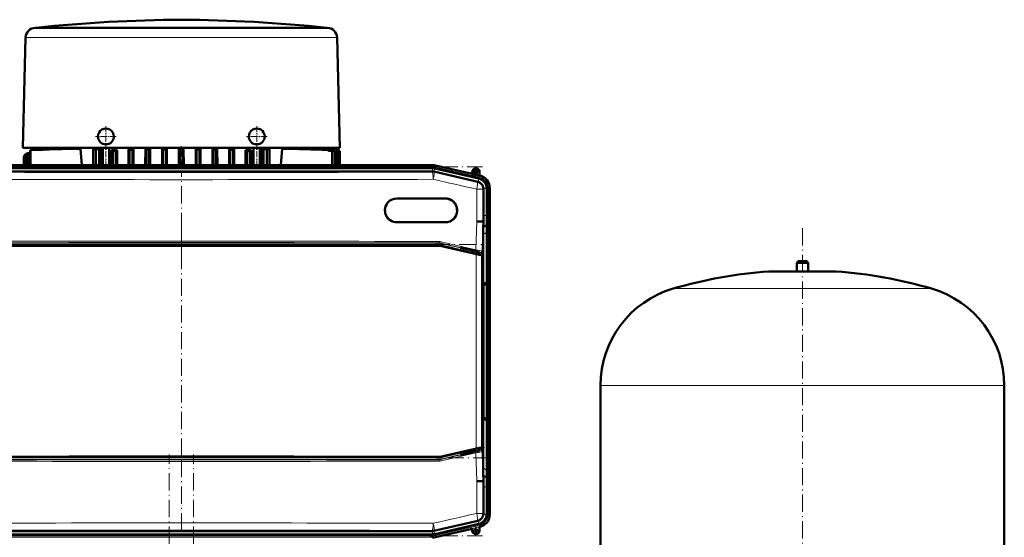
# Model space of a CAD drawing. Extents: x -1595 to 1972, y -1674 to 620.
# Tile 28 of 55: x -1191 to -509, y 261 to 620. Entities that reach past the tile are written whole.
import ezdxf

# ---------------------------------------------------------------- set-up
doc = ezdxf.new("R2010")
doc.units = 0
doc.linetypes.add('DASHDOT', pattern=[18.5, 12, -3, 0.5, -3])

msp = doc.modelspace()

# ---------------------------------------------------------------- linework, layer by layer
at = {"color": 7, "lineweight": 50}
for p, q in [((-1180.39, 614.65), (-1180.59, 614.64)), ((-1180.13, 614.67), (-1180.39, 614.65)), ((-1180.14, 614.64), (-1161.75, 614.64)), ((-1180.13, 614.67), (-1167.8, 614.67)), ((-1167.8, 614.67), (-1079.39, 614.67)), ((-1161.75, 614.64), (-1154.11, 614.64)), ((-1154.11, 614.64), (-1090.94, 614.64)), ((-1079.39, 614.67), (-978.65, 614.67)), ((-1067.83, 614.64), (-997.03, 614.64)), ((-997.03, 614.64), (-991.76, 614.64)), ((-991.76, 614.64), (-978.64, 614.64)), ((-978.65, 614.67), (-978.39, 614.65)), ((-978.39, 614.65), (-978.18, 614.64)), ((-1187.38, 607.83), (-1189.39, 531.25)), ((-971.39, 607.83), (-969.39, 531.25)), ((-1168.11, 531.25), (-1189.39, 531.25)), ((-1184.87, 527.68), (-1185.95, 527.55)), ((-1184.82, 527.66), (-1185.75, 527.55)), ((-1184.44, 527.63), (-1185.12, 527.55)), ((-1184.62, 527.75), (-1184.59, 527.76)), ((-1184.33, 529.81), (-1183.96, 529.79)), ((-1184.33, 529.81), (-1184.33, 519.4)), ((-1183.96, 529.79), (-1183.96, 519.4)), ((-1171.67, 530.2), (-1171.73, 531.25)), ((-1154.75, 531.25), (-1168.11, 531.25)), ((-1134.09, 531.25), (-1154.75, 531.25)), ((-1152.76, 530.76), (-1149.25, 530.76)), ((-1148.36, 519.4), (-1149.25, 530.76)), ((-1140.45, 530.3), (-1140.5, 519.4)), ((-1140.45, 530.3), (-1138.59, 530.3)), ((-1138.59, 530.3), (-1138.59, 519.4)), ((-1138.59, 530.3), (-1136.34, 530.3)), ((-1136.34, 530.3), (-1136.34, 519.4)), ((-1134.72, 530.3), (-1136.34, 530.3)), ((-1134.72, 530.3), (-1134.68, 519.4)), ((-1079.39, 531.25), (-1134.09, 531.25)), ((-1133.86, 519.4), (-1133.86, 531.25)), ((-1129.51, 519.4), (-1129.51, 531.25)), ((-1127.89, 519.4), (-1127.87, 529.76)), ((-1127.87, 529.76), (-1123.98, 529.76)), ((-1124.89, 528.93), (-1126.89, 528.91)), ((-1126.89, 528.91), (-1126.89, 519.4)), ((-1124.89, 528.93), (-1124.89, 519.4)), ((-1123.96, 519.4), (-1123.98, 529.76)), ((-1116.1, 519.4), (-1116.08, 530.76)), ((-1116.08, 530.76), (-1112.49, 530.76)), ((-1113.26, 530.03), (-1115.26, 530.01)), ((-1115.26, 530.01), (-1115.26, 519.4)), ((-1113.26, 530.03), (-1113.26, 519.4)), ((-1112.47, 519.4), (-1112.49, 530.76)), ((-1104.37, 519.4), (-1104.34, 530.76)), ((-1104.34, 530.76), (-1100.96, 530.76)), ((-1104.34, 530.76), (-1103.64, 530.08)), ((-1103.64, 530.08), (-1101.64, 530.09)), ((-1103.64, 530.08), (-1103.64, 519.4)), ((-1100.96, 530.76), (-1101.64, 530.09)), ((-1101.64, 530.09), (-1101.64, 519.4)), ((-1100.93, 519.4), (-1100.96, 530.76)), ((-1092.68, 519.4), (-1092.66, 530.76)), ((-1092.66, 530.76), (-1089.38, 530.76)), ((-1092.66, 530.76), (-1092.01, 530.13)), ((-1090.01, 530.13), (-1092.01, 530.13)), ((-1092.01, 530.13), (-1092.01, 519.4)), ((-1089.38, 530.76), (-1090.01, 530.13)), ((-1090.01, 530.13), (-1090.01, 519.4)), ((-1089.36, 519.4), (-1089.38, 530.76)), ((-1081.03, 519.4), (-1081.01, 530.76)), ((-1081.01, 530.76), (-1077.77, 530.76)), ((-1081.01, 530.76), (-1080.39, 530.14)), ((-1080.39, 530.14), (-1078.39, 530.14)), ((-1080.39, 530.14), (-1080.39, 519.4)), ((-1024.69, 531.25), (-1079.39, 531.25)), ((-1077.77, 530.76), (-1078.39, 530.14)), ((-1078.39, 530.14), (-1078.39, 519.4)), ((-1077.75, 519.4), (-1077.77, 530.76)), ((-1069.42, 519.4), (-1069.39, 530.76)), ((-1069.39, 530.76), (-1066.12, 530.76)), ((-1069.39, 530.76), (-1068.76, 530.13)), ((-1068.76, 530.13), (-1066.76, 530.13)), ((-1068.76, 530.13), (-1068.76, 519.4)), ((-1066.12, 530.76), (-1066.76, 530.13)), ((-1066.76, 530.13), (-1066.76, 519.4)), ((-1066.1, 519.4), (-1066.12, 530.76)), ((-1057.84, 519.4), (-1057.82, 530.76)), ((-1057.82, 530.76), (-1054.43, 530.76)), ((-1057.82, 530.76), (-1057.14, 530.09)), ((-1057.14, 530.09), (-1055.14, 530.08)), ((-1057.14, 530.09), (-1057.14, 519.4)), ((-1054.43, 530.76), (-1055.14, 530.08)), ((-1055.14, 530.08), (-1055.14, 519.4)), ((-1054.41, 519.4), (-1054.43, 530.76)), ((-1046.31, 519.4), (-1046.28, 530.76)), ((-1046.28, 530.76), (-1042.7, 530.76)), ((-1046.28, 530.76), (-1046.1, 530.59)), ((-1046.1, 530.59), (-1045.51, 530.03)), ((-1043.51, 530.01), (-1045.51, 530.03)), ((-1045.51, 530.03), (-1045.51, 519.4)), ((-1043.21, 530.29), (-1043.51, 530.01)), ((-1043.51, 530.01), (-1043.51, 519.4)), ((-1042.67, 519.4), (-1042.7, 530.76)), ((-1034.82, 519.4), (-1034.8, 529.76)), ((-1034.8, 529.76), (-1033.36, 529.76)), ((-1031.89, 528.91), (-1033.89, 528.93)), ((-1033.89, 528.93), (-1033.89, 519.4)), ((-1033.36, 529.76), (-1030.91, 529.76)), ((-1031.89, 528.91), (-1031.89, 519.4)), ((-1031.1, 529.61), (-1030.91, 529.76)), ((-1030.88, 519.4), (-1030.91, 529.76)), ((-1029.26, 519.4), (-1029.26, 531.25)), ((-1024.91, 519.4), (-1024.91, 531.25)), ((-1004.02, 531.25), (-1024.69, 531.25)), ((-1024.06, 530.3), (-1024.1, 519.4)), ((-1024.06, 530.3), (-1022.44, 530.3)), ((-1022.44, 530.3), (-1022.44, 519.4)), ((-1020.19, 530.3), (-1022.44, 530.3)), ((-1018.32, 530.3), (-1020.19, 530.3)), ((-1020.19, 530.3), (-1020.19, 519.4)), ((-1018.28, 519.4), (-1018.32, 530.3)), ((-1009.53, 530.76), (-1010.42, 519.4)), ((-1006.02, 530.76), (-1009.53, 530.76)), ((-990.66, 531.25), (-1004.02, 531.25)), ((-1000.83, 530.76), (-1000.84, 530.61)), ((-1000.83, 530.76), (-998.56, 530.76)), ((-994.68, 530.76), (-994.69, 530.64)), ((-993.22, 530.76), (-994.68, 530.76)), ((-982.07, 531.25), (-990.66, 531.25)), ((-990.51, 530.76), (-990.52, 530.67)), ((-990.51, 530.76), (-989.63, 530.76)), ((-970.15, 530.09), (-989.63, 530.76)), ((-988.03, 530.76), (-988.04, 530.71)), ((-988.03, 530.76), (-987.62, 530.76)), ((-973.36, 530.26), (-988.03, 530.76)), ((-973.28, 530.26), (-987.62, 530.76)), ((-987.09, 530.76), (-987.09, 530.74)), ((-987.09, 530.76), (-987.08, 530.76)), ((-973.12, 530.27), (-987.09, 530.76)), ((-987.08, 530.76), (-987.05, 531.25)), ((-987.08, 530.76), (-973.12, 530.27)), ((-975.26, 531.25), (-982.07, 531.25)), ((-977.43, 529.91), (-977.82, 529.88)), ((-976.89, 529.21), (-974.69, 529.14)), ((-976.5, 529.21), (-974.69, 529.15)), ((-975.9, 530.01), (-975.59, 530.03)), ((-969.39, 531.25), (-975.26, 531.25)), ((-972.88, 529.14), (-974.95, 529.21)), ((-974.69, 529.15), (-974.69, 529.14)), ((-974.69, 519.4), (-974.69, 529.14)), ((-972.59, 529.14), (-974.63, 529.21)), ((-972.88, 529.14), (-972.88, 519.4)), ((-972.88, 529.14), (-972.59, 529.14)), ((-972.59, 529.14), (-972.59, 519.4)), ((-971.16, 530.03), (-971.37, 530.01)), ((-971.37, 530.01), (-971.37, 519.4)), ((-971.16, 530.03), (-971.16, 519.4)), ((-970.15, 530.09), (-970.29, 530.08)), ((-970.29, 530.08), (-970.29, 519.4)), ((-970.15, 530.09), (-970.15, 519.4)), ((-969.39, 529.14), (-970.15, 529.17)), ((-970.15, 529.16), (-969.63, 529.14)), ((-970.15, 529.16), (-969.56, 529.14)), ((-969.63, 529.14), (-969.63, 519.4)), ((-969.56, 529.14), (-969.63, 529.14)), ((-969.56, 529.14), (-969.56, 519.4)), ((-969.39, 529.14), (-969.39, 519.4)), ((-969.39, 529.14), (-969.39, 529.14)), ((-969.39, 529.14), (-969.39, 519.4)), ((-905.26, 519.4), (-1253.32, 519.4)), ((-920.25, 519.4), (-1233.05, 519.4)), ((-1188.59, 524.57), (-1188.59, 519.4)), ((-1188.38, 524.57), (-1188.38, 519.4)), ((-1187.76, 524.57), (-1187.76, 519.4)), ((-1186.71, 524.57), (-1186.71, 519.4)), ((-1185.24, 519.4), (-1185.24, 523.25)), ((-1184.36, 524.25), (-1184.33, 524.25)), ((-920.25, 519.4), (-905.26, 519.4)), ((-903.18, 519.16), (-877.61, 513.26)), ((-903.18, 519.16), (-877.61, 513.26)), ((-1253.29, 514.93), (-905.28, 514.93)), ((-920.25, 517.22), (-1233.05, 517.22)), ((-920.25, 517.22), (-905.26, 517.22)), ((-905.28, 514.93), (-905.26, 514.93)), ((-873.79, 507.79), (-904.16, 514.8)), ((-903.67, 517.03), (-873.1, 509.98)), ((-877.61, 513.26), (-877.61, 514.6)), ((-877.54, 513.17), (-877.61, 513.26)), ((-877.54, 513.17), (-877.54, 514.6)), ((-877.54, 513.17), (-872.68, 512.05)), ((-872.68, 514.6), (-872.68, 512.05)), ((-872.61, 514.6), (-872.61, 512.1)), ((-872.68, 512.05), (-872.61, 512.1)), ((-872.61, 512.1), (-872.41, 512.06)), ((-869.91, 502.91), (-869.91, 503.09)), ((-869.91, 502.91), (-869.91, 484.29)), ((-867.62, 503.09), (-867.62, 484.29)), ((-865.44, 503.29), (-865.44, 484.29)), ((-865.44, 503.09), (-865.44, 484.29)), ((-929.92, 496.19), (-896.42, 496.19)), ((-896.42, 479.69), (-929.92, 479.69)), ((-870.58, 480.16), (-870.23, 480.16)), ((-869.9, 480.15), (-870.23, 480.16)), ((-865.41, 480.15), (-865.59, 477.96)), ((-867.58, 477.56), (-869.96, 476.57)), ((-867.62, 472.8), (-867.62, 438.66)), ((-865.44, 477.22), (-865.44, 443.08)), ((-865.44, 477.22), (-865.44, 443.08)), ((-870.01, 440.15), (-870.01, 471.11)), ((-901.18, 463.68), (-1257.39, 463.68)), ((-900.05, 463.55), (-877.73, 458.4)), ((-878.49, 460.22), (-885.74, 461.9)), ((-885.35, 461.9), (-885.74, 461.9)), ((-885.35, 461.9), (-878.49, 460.32)), ((-878.49, 460.32), (-877.07, 459.98)), ((-878.49, 460.22), (-878.49, 460.32)), ((-877.73, 460.05), (-878.49, 460.22)), ((-877.73, 460.14), (-877.73, 458.32)), ((-877.07, 459.98), (-876.37, 459.82)), ((-876.37, 459.82), (-876.23, 459.79)), ((-876.23, 459.79), (-875.24, 459.57)), ((-872.74, 458.96), (-872.74, 457.17)), ((-870.66, 457.88), (-870.7, 456.57)), ((-872.74, 457.25), (-872.63, 457.22)), ((-872.63, 457.22), (-872.05, 457.07)), ((-872.05, 457.07), (-871.04, 456.84)), ((-870.65, 456.35), (-870.65, 323.97)), ((-651.64, 452.6), (-652.64, 451.6)), ((-652.64, 451.6), (-648.64, 451.6)), ((-652.64, 451.6), (-652.64, 445.6)), ((-651.64, 452.6), (-648.64, 452.6)), ((-648.64, 452.6), (-645.64, 452.6)), ((-648.64, 451.6), (-644.64, 451.6)), ((-645.64, 452.6), (-644.64, 451.6)), ((-644.64, 451.6), (-644.64, 445.6)), ((-671.64, 445.6), (-625.64, 445.6)), ((-870.65, 440.16), (-870.01, 440.15)), ((-869.92, 437.03), (-870.01, 440.15)), ((-869.91, 436.61), (-869.92, 437.03)), ((-867.63, 437.56), (-869.91, 436.61)), ((-865.46, 440.15), (-865.63, 437.96)), ((-869.91, 436.01), (-869.91, 436.61)), ((-869.91, 344.29), (-869.91, 436.01)), ((-867.62, 436.01), (-867.62, 344.29)), ((-865.44, 436.01), (-865.44, 344.29)), ((-865.44, 436.01), (-865.44, 344.29)), ((-788.64, 244.48), (-788.64, 366.44)), ((-508.64, 244.48), (-508.64, 366.44)), ((-869.92, 343.27), (-870.01, 340.14)), ((-869.91, 343.69), (-869.92, 343.27)), ((-869.91, 344.29), (-869.91, 343.69)), ((-867.63, 342.74), (-869.91, 343.69)), ((-867.62, 307.5), (-867.62, 341.64)), ((-865.46, 340.15), (-865.63, 342.34)), ((-870.65, 340.14), (-870.01, 340.14)), ((-870.01, 340.14), (-870.01, 309.18)), ((-865.44, 303.08), (-865.44, 337.22)), ((-865.44, 303.08), (-865.44, 337.22)), ((-877.73, 321.92), (-900.05, 316.76)), ((-877.73, 321.99), (-877.73, 320.16)), ((-872.74, 321.34), (-872.74, 323.14)), ((-872.63, 323.09), (-872.74, 323.07)), ((-872.05, 323.24), (-872.63, 323.09)), ((-871.04, 323.48), (-872.05, 323.24)), ((-870.66, 322.42), (-870.7, 323.75)), ((-1257.39, 316.63), (-901.18, 316.63)), ((-878.49, 320.07), (-885.74, 318.4)), ((-885.35, 318.4), (-885.74, 318.4)), ((-885.35, 318.4), (-878.49, 319.98)), ((-878.49, 319.98), (-877.07, 320.31)), ((-877.73, 320.25), (-878.49, 320.07)), ((-878.49, 320.07), (-878.49, 319.98)), ((-877.07, 320.31), (-876.37, 320.48)), ((-876.37, 320.48), (-876.23, 320.5)), ((-876.23, 320.5), (-875.24, 320.73)), ((-867.58, 302.74), (-869.96, 303.73)), ((-869.96, 303.73), (-869.93, 301.96)), ((-869.93, 301.96), (-869.9, 300.15)), ((-865.41, 300.15), (-865.59, 302.34)), ((-870.23, 300.14), (-870.58, 300.13)), ((-869.9, 300.15), (-870.23, 300.14)), ((-869.91, 277.38), (-869.91, 296.01)), ((-867.62, 277.21), (-867.62, 296.01)), ((-865.44, 277), (-865.44, 296.01)), ((-865.44, 277.2), (-865.44, 296.01)), ((-869.91, 277.38), (-869.91, 277.21)), ((-873.79, 272.51), (-904.16, 265.5)), ((-903.67, 263.26), (-873.1, 270.32)), ((-903.18, 261.14), (-877.61, 267.04)), ((-877.61, 267.04), (-877.61, 265.69)), ((-872.61, 268.19), (-872.41, 268.24)), ((-872.61, 265.69), (-872.61, 268.19)), ((-1253.29, 265.37), (-905.28, 265.37)), ((-920.25, 263.08), (-1233.05, 263.08)), ((-920.25, 263.08), (-905.26, 263.08)), ((-905.28, 265.37), (-905.26, 265.37))]:
    msp.add_line(p, q, dxfattribs=at)
at = {"color": 7, "lineweight": 18}
for p, q in [((-1180.26, 614.64), (-1180.59, 614.64)), ((-1179.91, 614.65), (-1180.39, 614.65)), ((-1180.14, 614.64), (-1180.26, 614.64)), ((-1168.02, 614.65), (-1179.91, 614.65)), ((-978.39, 614.65), (-1168.02, 614.65)), ((-978.18, 614.64), (-978.64, 614.64)), ((-1187.13, 607.82), (-1166.7, 607.82)), ((-1166.7, 607.82), (-1091.24, 607.82)), ((-1067.53, 607.82), (-992.08, 607.82)), ((-992.08, 607.83), (-972.78, 607.83)), ((-972.78, 607.83), (-971.65, 607.83)), ((-1185.99, 526.65), (-1185.9, 526.62)), ((-1185.75, 527.55), (-1185.95, 527.55)), ((-1185.12, 527.55), (-1185.75, 527.55)), ((-1184.56, 527.55), (-1185.12, 527.55)), ((-1184.96, 527.65), (-1184.87, 527.68)), ((-1184.74, 527.6), (-1184.67, 527.64)), ((-1184.43, 527.63), (-1184.44, 527.63)), ((-1184.34, 527.5), (-1184.33, 527.52)), ((-976.89, 529.21), (-976.5, 529.21)), ((-974.95, 529.21), (-974.63, 529.21)), ((-973.36, 530.26), (-973.28, 530.26)), ((-973.12, 530.27), (-973.12, 530.27)), ((-1253.32, 519.21), (-905.26, 519.21)), ((-1188.59, 524.57), (-1188.38, 524.57)), ((-1188.38, 524.57), (-1187.76, 524.57)), ((-1187.76, 524.57), (-1186.83, 524.57)), ((-1186.83, 519.4), (-1186.83, 524.57)), ((-1186.83, 524.57), (-1186.71, 524.57)), ((-1186.71, 524.57), (-1185.78, 524.57)), ((-1185.78, 519.4), (-1185.78, 524.57)), ((-1185.78, 524.57), (-1185.1, 524.57)), ((-1185.1, 523.25), (-1185.24, 523.25)), ((-1185.1, 524.57), (-1185.1, 525.62)), ((-1185.1, 523.75), (-1185.1, 524.57)), ((-1185.1, 524.57), (-1184.33, 524.57)), ((-1184.33, 523.25), (-1185.1, 523.25)), ((-905.26, 519.21), (-905.26, 519.4)), ((-905.26, 519.21), (-905.26, 518.22)), ((-903.22, 518.98), (-903.44, 518.01)), ((-903.22, 518.98), (-903.18, 519.16)), ((-903.22, 518.98), (-872.59, 511.91)), ((-1253.32, 518.22), (-905.26, 518.22)), ((-905.33, 514.5), (-905.28, 514.93)), ((-905.26, 514.93), (-905.26, 517.22)), ((-904.16, 514.8), (-904.21, 514.37)), ((-904.18, 514.8), (-903.67, 517.03)), ((-903.44, 518.01), (-872.82, 510.94)), ((-877.54, 514.6), (-877.61, 514.6)), ((-872.68, 514.6), (-872.61, 514.6)), ((-874.11, 507.53), (-873.79, 507.79)), ((-873.61, 507.74), (-873.1, 509.98)), ((-872.59, 511.91), (-872.82, 510.94)), ((-872.59, 511.91), (-872.41, 512.06)), ((-874.53, 480.22), (-874.53, 502.66)), ((-870.23, 502.66), (-874.53, 502.66)), ((-869.91, 502.91), (-870.23, 502.66)), ((-870.23, 502.66), (-870.23, 480.16)), ((-869.91, 503.09), (-867.62, 503.09)), ((-866.62, 503.15), (-866.62, 484.29)), ((-866.62, 503.15), (-865.62, 503.15)), ((-865.44, 503.29), (-865.62, 503.15)), ((-865.62, 503.15), (-865.62, 484.29)), ((-896.35, 496.69), (-929.86, 496.69)), ((-929.86, 479.19), (-896.35, 479.19)), ((-875.05, 460.6), (-874.53, 480.22)), ((-870.23, 480.16), (-870.77, 459.72)), ((-869.91, 484.29), (-867.62, 484.29)), ((-867.62, 484.29), (-866.62, 484.29)), ((-865.62, 484.29), (-866.62, 484.29)), ((-865.62, 484.29), (-865.44, 484.29)), ((-867.62, 472.8), (-870.01, 471.11)), ((-866.62, 472.8), (-867.62, 472.8)), ((-866.58, 477.56), (-867.58, 477.56)), ((-866.62, 472.8), (-866.62, 438.66)), ((-865.62, 473.48), (-865.62, 439.34)), ((-1257.92, 465.17), (-900.66, 465.17)), ((-900.66, 465.17), (-900.63, 465.38)), ((-900.66, 464.17), (-900.66, 465.17)), ((-899.76, 464.06), (-899.53, 465.04)), ((-899.51, 465.25), (-899.53, 465.04)), ((-899.53, 465.04), (-877.73, 460)), ((-875.41, 459.63), (-899.51, 465.25)), ((-899.16, 466.22), (-875.05, 460.6)), ((-900.66, 464.17), (-1257.92, 464.17)), ((-901.2, 463.47), (-901.18, 463.68)), ((-875.01, 457.12), (-900.13, 462.86)), ((-900.05, 463.55), (-900.08, 463.35)), ((-900.08, 463.35), (-874.96, 457.61)), ((-877.73, 458.98), (-899.76, 464.06)), ((-872.74, 458.85), (-871.87, 458.65)), ((-872.09, 457.68), (-872.74, 457.83)), ((-872.09, 457.68), (-871.87, 458.65)), ((-871.87, 458.65), (-871.99, 458.77)), ((-870.77, 459.72), (-870.64, 459.6)), ((-875.01, 323.19), (-875.01, 457.12)), ((-871.09, 456.79), (-871.04, 456.84)), ((-870.65, 456.35), (-870.7, 456.3)), ((-870.7, 456.3), (-870.7, 324.01)), ((-648.64, 445.58), (-672, 445.58)), ((-625.27, 445.58), (-648.64, 445.58)), ((-867.62, 438.66), (-869.92, 437.03)), ((-866.63, 437.56), (-867.63, 437.56)), ((-866.62, 438.66), (-867.62, 438.66)), ((-865.46, 440.15), (-865.41, 440.15)), ((-867.62, 436.01), (-869.91, 436.01)), ((-866.62, 436.01), (-867.62, 436.01)), ((-866.62, 436.01), (-865.62, 436.01)), ((-866.62, 436.01), (-866.62, 344.29)), ((-865.44, 436.01), (-865.62, 436.01)), ((-865.62, 436.01), (-865.62, 344.29)), ((-648.64, 433.64), (-738.24, 433.64)), ((-559.04, 433.64), (-648.64, 433.64)), ((-648.64, 366.44), (-788.64, 366.44)), ((-508.64, 366.44), (-648.64, 366.44)), ((-867.62, 341.64), (-869.92, 343.27)), ((-867.62, 344.29), (-869.91, 344.29)), ((-866.63, 342.74), (-867.63, 342.74)), ((-866.62, 344.29), (-867.62, 344.29)), ((-866.62, 341.64), (-867.62, 341.64)), ((-866.62, 344.29), (-865.62, 344.29)), ((-866.62, 307.5), (-866.62, 341.64)), ((-865.44, 344.29), (-865.62, 344.29)), ((-865.62, 306.81), (-865.62, 340.96)), ((-865.41, 340.15), (-865.46, 340.15)), ((-900.13, 317.46), (-875.01, 323.19)), ((-874.96, 322.71), (-900.08, 316.97)), ((-899.76, 316.23), (-877.73, 321.32)), ((-872.74, 322.47), (-872.09, 322.62)), ((-871.87, 321.65), (-872.74, 321.44)), ((-872.09, 322.62), (-871.87, 321.65)), ((-871.99, 321.53), (-871.87, 321.65)), ((-871.04, 323.48), (-871.09, 323.52)), ((-870.7, 324.01), (-870.65, 323.97)), ((-1257.92, 316.13), (-900.66, 316.13)), ((-900.66, 315.13), (-1257.92, 315.13)), ((-901.18, 316.63), (-901.2, 316.84)), ((-900.66, 316.13), (-900.66, 315.13)), ((-900.66, 315.13), (-900.63, 314.92)), ((-900.05, 316.76), (-900.08, 316.97)), ((-899.76, 316.23), (-899.53, 315.26)), ((-877.73, 320.29), (-899.53, 315.26)), ((-899.51, 315.05), (-899.53, 315.26)), ((-899.51, 315.05), (-875.41, 320.67)), ((-875.05, 319.7), (-899.16, 314.08)), ((-874.53, 300.08), (-875.05, 319.7)), ((-870.64, 320.7), (-870.77, 320.58)), ((-870.77, 320.58), (-870.23, 300.14)), ((-867.62, 307.5), (-870.01, 309.18)), ((-866.62, 307.5), (-867.62, 307.5)), ((-866.58, 302.74), (-867.58, 302.74)), ((-874.53, 277.64), (-874.53, 300.08)), ((-870.23, 300.14), (-870.23, 277.64)), ((-869.91, 296.01), (-867.62, 296.01)), ((-867.62, 296.01), (-866.62, 296.01)), ((-865.62, 296.01), (-866.62, 296.01)), ((-866.62, 277.15), (-866.62, 296.01)), ((-865.62, 296.01), (-865.44, 296.01)), ((-865.62, 277.15), (-865.62, 296.01)), ((-874.53, 277.64), (-870.23, 277.64)), ((-869.91, 277.38), (-870.23, 277.64)), ((-869.91, 277.21), (-867.62, 277.21)), ((-865.62, 277.15), (-866.62, 277.15)), ((-865.62, 277.15), (-865.44, 277)), ((-903.44, 262.29), (-872.82, 269.36)), ((-903.22, 261.32), (-872.59, 268.39)), ((-874.11, 272.77), (-873.79, 272.51)), ((-873.61, 272.56), (-873.1, 270.32)), ((-872.82, 269.36), (-872.59, 268.39)), ((-872.41, 268.24), (-872.59, 268.39)), ((-1253.32, 262.08), (-905.26, 262.08)), ((-1253.32, 261.08), (-905.26, 261.08)), ((-905.33, 265.8), (-905.28, 265.37)), ((-905.26, 265.37), (-905.26, 263.08)), ((-905.26, 261.08), (-905.26, 262.08)), ((-905.26, 261.08), (-905.26, 260.9)), ((-904.16, 265.5), (-904.21, 265.92)), ((-904.18, 265.5), (-903.67, 263.26)), ((-903.22, 261.32), (-903.44, 262.29)), ((-903.22, 261.32), (-903.18, 261.14))]:
    msp.add_line(p, q, dxfattribs=at)
at = {"color": 7, "linetype": 'DASHDOT', "lineweight": 18, "ltscale": 0.000862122}
msp.add_line((-1079.39, 614.67), (-1079.39, 614.64), dxfattribs=at)
at = {"color": 7, "linetype": 'DASHDOT', "lineweight": 18, "ltscale": 0.3575}
for p, q in [((-1131.69, 546.4), (-1131.69, 532.1)), ((-1027.09, 546.4), (-1027.09, 532.1)), ((-1019.94, 539.25), (-1034.24, 539.25))]:
    msp.add_line(p, q, dxfattribs=at)
at = {"color": 7, "linetype": 'DASHDOT', "lineweight": 18, "ltscale": 0.357498}
msp.add_line((-1124.54, 539.25), (-1138.84, 539.25), dxfattribs=at)
at = {"color": 7, "linetype": 'DASHDOT', "lineweight": 18, "ltscale": 0.355496}
for p, q in [((-1131.69, 518.21), (-1131.69, 532.43)), ((-1027.09, 518.21), (-1027.09, 532.43))]:
    msp.add_line(p, q, dxfattribs=at)
at = {"color": 7, "linetype": 'DASHDOT', "lineweight": 18, "ltscale": 0.35551}
msp.add_line((-1079.39, 518.21), (-1079.39, 532.43), dxfattribs=at)
at = {"color": 7, "linetype": 'DASHDOT', "lineweight": 18}
for p, q in [((-1288.12, 518.22), (-870.45, 518.22)), ((-1079.29, 455.71), (-1079.29, 514.39)), ((-906.76, 518.77), (-869.5, 510.17)), ((-866.62, 505.03), (-866.62, 482.4)), ((-1079.28, 477.53), (-1079.28, 302.78)), ((-648.64, 475.66), (-648.64, -28.63)), ((-902.78, 464.76), (-869.07, 456.98)), ((-1293.65, 464.17), (-864.93, 464.17)), ((-866.62, 445.18), (-866.62, 335.12)), ((-1079.29, 265.91), (-1079.29, 324.59)), ((-869.07, 323.32), (-902.78, 315.54)), ((-864.93, 316.13), (-1293.65, 316.13)), ((-1087.89, -372.43), (-1087.89, 318.47)), ((-1070.89, -372.43), (-1070.89, 318.47)), ((-866.62, 297.89), (-866.62, 275.26)), ((-906.76, 261.52), (-869.5, 270.13)), ((-1288.12, 262.08), (-870.45, 262.08))]:
    msp.add_line(p, q, dxfattribs=at)
at = {"color": 7, "linetype": 'DASHDOT', "lineweight": 18, "ltscale": 0.1625}
for p, q in [((-871.86, 514.6), (-878.36, 514.6)), ((-875.11, 517.85), (-875.11, 511.35)), ((-875.11, 268.94), (-875.11, 262.44)), ((-871.86, 265.69), (-878.36, 265.69))]:
    msp.add_line(p, q, dxfattribs=at)
at = {"color": 7, "linetype": 'DASHDOT', "lineweight": 18, "ltscale": 0.019627}
msp.add_line((-875.24, 459.63), (-875.24, 458.85), dxfattribs=at)
at = {"color": 7, "linetype": 'DASHDOT', "lineweight": 18, "ltscale": 0.08985}
msp.add_line((-875.23, 460.44), (-875.23, 456.84), dxfattribs=at)
at = {"color": 7, "linetype": 'DASHDOT', "lineweight": 18, "ltscale": 0.210416}
msp.add_line((-648.64, 453.3), (-648.64, 444.88), dxfattribs=at)
at = {"color": 7, "linetype": 'DASHDOT', "lineweight": 18, "ltscale": 0.019614}
msp.add_line((-875.24, 320.67), (-875.24, 321.45), dxfattribs=at)
at = {"color": 7, "linetype": 'DASHDOT', "lineweight": 18, "ltscale": 0.089713}
msp.add_line((-875.23, 323.45), (-875.23, 319.86), dxfattribs=at)
at = {"color": 7, "lineweight": 18}
for points in [[(-1067.53, 607.82), (-1079.39, 607.83), (-1091.24, 607.82)], [(-1185.19, 527.33), (-1184.87, 527.46), (-1184.58, 527.54), (-1184.56, 527.55)], [(-1184.81, 527.66), (-1184.81, 527.66), (-1184.81, 527.66), (-1184.82, 527.66), (-1184.9, 527.62), (-1185.06, 527.56)], [(-1184.58, 527.72), (-1184.5, 527.76), (-1184.49, 527.76), (-1184.48, 527.76), (-1184.48, 527.76), (-1184.48, 527.76), (-1184.49, 527.76), (-1184.49, 527.75), (-1184.67, 527.64)], [(-1184.56, 527.55), (-1184.46, 527.6), (-1184.44, 527.62), (-1184.43, 527.63), (-1184.43, 527.63), (-1184.43, 527.63), (-1184.43, 527.63)], [(-871.99, 458.77), (-872, 458.77), (-872.02, 458.78), (-872.13, 458.82), (-873.81, 459.25), (-875.41, 459.63)], [(-875.05, 460.6), (-871.62, 459.92), (-870.83, 459.74), (-870.78, 459.72), (-870.77, 459.72)], [(-874.96, 457.61), (-872.66, 457.1), (-871.28, 456.81), (-871.12, 456.79), (-871.09, 456.79), (-871.09, 456.79), (-871.09, 456.79)], [(-870.7, 456.3), (-870.71, 456.3), (-870.72, 456.3), (-870.81, 456.31), (-871.57, 456.44), (-875.01, 457.12)], [(-875.01, 323.19), (-871.5, 323.89), (-870.83, 324), (-870.73, 324.01), (-870.71, 324.01), (-870.7, 324.01), (-870.7, 324.01)], [(-871.09, 323.52), (-871.09, 323.52), (-871.1, 323.52), (-871.18, 323.52), (-871.83, 323.39), (-874.96, 322.71)], [(-872.28, 321.44), (-872.03, 321.51), (-872, 321.53), (-871.99, 321.53)], [(-870.77, 320.58), (-870.78, 320.58), (-870.82, 320.56), (-871.12, 320.49)]]:
    msp.add_lwpolyline(points, dxfattribs=at)
at = {"color": 7, "lineweight": 50}
for points in [[(-877.73, 458.32), (-877.73, 458.32), (-877.72, 458.32), (-877.69, 458.31), (-877.33, 458.2), (-874.32, 457.49), (-872.78, 457.17), (-872.75, 457.17), (-872.74, 457.17), (-872.74, 457.17)], [(-875.24, 459.57), (-873.78, 459.22), (-872.82, 458.98), (-872.65, 458.93), (-872.64, 458.92), (-872.63, 458.92)], [(-872.63, 458.92), (-872.63, 458.92), (-872.64, 458.92), (-872.64, 458.92), (-872.74, 458.93)], [(-874.68, 322.74), (-876.83, 322.23), (-877.63, 322.03), (-877.72, 322), (-877.73, 321.99), (-877.73, 321.99)], [(-875.24, 320.73), (-873.78, 321.08), (-872.82, 321.32), (-872.65, 321.37), (-872.64, 321.38), (-872.63, 321.38)], [(-872.74, 323.14), (-872.74, 323.15), (-872.74, 323.15), (-872.75, 323.15), (-872.85, 323.13), (-873.7, 322.96), (-874.68, 322.74)], [(-872.63, 321.38), (-872.63, 321.38), (-872.64, 321.38), (-872.64, 321.38), (-872.74, 321.37)]]:
    msp.add_lwpolyline(points, dxfattribs=at)
for centre, radius in [((-875.11, 514.6), 1.07), ((-875.11, 514.6), 1), ((-875.11, 265.69), 1)]:
    msp.add_circle(centre, radius, dxfattribs=at)
for centre, radius, start, end in [((-1180.38, 607.65), 7, 91.69708, 178.50016), ((-1071.21, -435.58), 1055.88, 90.44367, 95.92084), ((-1087.56, -435.58), 1055.88, 84.07916, 89.55633), ((-978.39, 607.65), 7, 1.49983, 88.30293), ((-1131.69, 539.25), 5.5, 0, 180.00001), ((-1027.09, 539.25), 5.5, 360, 180.00001), ((-1131.69, 539.25), 5.5, 180.00001, 359.96464), ((-1027.09, 539.25), 5.5, 180.07823, 360), ((-1185.59, 524.57), 3, 96.99668, 180.00009), ((-1185.38, 524.57), 3, 97.00145, 180.00008), ((-1184.76, 524.57), 3, 96.99992, 180.00009), ((-1183.71, 524.57), 3, 101.85298, 180.00005), ((-1184.19, 525.34), 2.23, 116.73103, 143.9114), ((-1184.99, 528.66), 0.989, 276.94476, 293.43906), ((-1184.92, 528.6), 0.946, 276.78687, 292.04637), ((-1183.5, 525.47), 2.54, 109.08951, 119.90609), ((-1183.62, 525.77), 2.22, 108.6006, 116.86217), ((-1184.56, 528.57), 0.946, 277.01209, 283.95117), ((-820.84, -11031.74), 11567.27, 91.644295, 91.800755), ((-930.91, -7881.02), 8414.62, 91.486839, 91.723307), ((-1149.99, 503.35), 34.45, 47.89235, 50.04922), ((-1087.16, 488.64), 55.2, 131.83978, 133.11923), ((-1156.51, 486.14), 60.22, 46.76915, 47.82288), ((-1037.22, 451.29), 109.46, 133.44673, 134.00465), ((-1006.99, 491.3), 53.22, 132.13476, 132.88371), ((-1071.35, 488.93), 54.8, 46.87623, 48.16497), ((-1006.95, 501.27), 37.23, 130.43674, 132.05347), ((-1220.8, -7623.13), 8156.63, 88.292988, 88.515755), ((-1326.78, -10655.42), 11190.78, 88.211067, 88.35752), ((-1343.99, -11217.13), 11752.91, 88.205288, 88.326852), ((-1547.1, -17025.41), 17564.74, 88.135409, 88.21039), ((-1615.63, -19098.61), 19639.19, 88.120102, 88.188131), ((-2115.18, -33390.66), 33939.97, 88.068364, 88.105622), ((-2262.32, -37637.91), 38189.85, 88.061212, 88.091566), ((-976.87, 530.24), 1.02, 200.45039, 268.4196), ((-976.47, 530.22), 1.01, 198.29852, 268.15721), ((-974.92, 530.23), 1.01, 192.51589, 268.36113), ((-974.6, 530.22), 1, 190.83736, 268.09034), ((-973.4, 529.25), 1, 69.26467, 88.02432), ((-973.32, 529.26), 0.999, 67.75952, 88.0024), ((-973.16, 529.27), 1, 65.02076, 88.0005), ((-973.15, 529.28), 1, 64.98775, 87.99941), ((-1184.24, 523.25), 1, 97, 179.99991), ((-905.26, 510.15), 9.25, 77.00082, 89.9996), ((-905.26, 510.15), 9.25, 77.00066, 89.99963), ((-905.26, 510.15), 7.06, 77.00065, 89.99964), ((-875.11, 514.6), 2.5, 0, 180.00001), ((-875.11, 514.6), 2.43, 360, 180.00001), ((-874.92, 502.91), 5.01, 2.10315, 74.90717), ((-874.69, 503.09), 7.06, 359.99659, 77.00318), ((-874.68, 503.09), 9.25, 359.99435, 77.00573), ((-874.43, 503.3), 8.99, 359.99163, 77.00838), ((-929.92, 487.94), 8.25, 134.96989, 270), ((-929.92, 487.94), 8.25, 90, 134.96125), ((-896.42, 487.94), 8.25, 314.92944, 90), ((-896.42, 487.94), 8.25, 270, 314.91527), ((-890.04, -726.58), 1206.9, 89.07649, 89.26402), ((-259.13, 467.31), 610.9, 178.79561, 179.13148), ((-177.42, 484.27), 692.49, 179.99805, 180.34055), ((-297.38, 484.15), 570.24, 179.98606, 180.66243), ((-517.85, 484.2), 347.59, 179.98565, 180.66851), ((-658.22, 476.97), 207.22, 179.12153, 179.93132), ((-478.55, 470.65), 391.46, 179.13306, 179.93192), ((-527.85, 472.4), 339.78, 179.12932, 179.93185), ((-931.16, 459.41), 60.52, 358.55108, 0.17642), ((-871.15, 456.35), 0.5, 359.99804, 77.00196), ((-648.64, 126.44), 320, 94.18723, 106.2602), ((-671.64, 440.6), 5, 89.99801, 94.18723), ((-625.64, 440.6), 5, 85.81278, 90.00199), ((-648.64, 126.44), 320, 73.73979, 85.81278), ((-947.45, 438.75), 79.82, 359.14761, 359.93594), ((-1002.41, 436.04), 134.79, 359.98757, 0.64789), ((-1077.85, 443.32), 212.42, 359.14373, 359.93372), ((-1223.15, 436.09), 357.71, 359.9872, 0.65071), ((-658.08, 443.33), 207.36, 180.06954, 180.87877), ((-518.36, 436.1), 347.08, 179.33088, 180.01473), ((-718.64, 366.44), 70, 106.2602, 180.00001), ((-578.64, 366.44), 70, 0, 73.73979), ((-1002.41, 344.26), 134.79, 359.35211, 0.01243), ((-947.45, 341.55), 79.82, 0.06406, 0.85239), ((-1223.15, 344.21), 357.71, 359.34929, 0.0128), ((-518.36, 344.2), 347.08, 179.98527, 180.66912), ((-1077.85, 336.97), 212.42, 0.06628, 0.85627), ((-658.08, 336.97), 207.36, 179.12123, 179.93046), ((-871.15, 323.97), 0.5, 282.99804, 0.00196), ((-931.16, 320.89), 60.52, 359.8196, 1.4448), ((-478.55, 309.65), 391.46, 180.06808, 180.86694), ((-527.85, 307.9), 339.78, 180.06815, 180.87068), ((-297.38, 296.15), 570.24, 179.33757, 180.01394), ((-658.22, 303.33), 207.22, 180.06868, 180.87847), ((-890.02, 1505.75), 1205.77, 270.73585, 270.92354), ((-177.42, 296.03), 692.49, 179.65945, 180.00195), ((-517.85, 296.09), 347.59, 179.33149, 180.01435), ((-874.92, 277.39), 5, 285.10292, 357.90734), ((-874.69, 277.2), 7.06, 282.99682, 0.00341), ((-874.43, 277), 8.99, 282.99163, 0.00838), ((-905.26, 270.15), 7.06, 270.00036, 282.99935), ((-905.26, 270.15), 9.25, 270.0004, 282.99918), ((-905.26, 270.15), 9.25, 270.00037, 282.99934), ((-875.11, 265.69), 2.5, 180.00001, 360)]:
    msp.add_arc(centre, radius, start, end, dxfattribs=at)
at = {"color": 7, "lineweight": 18}
for centre, radius, start, end in [((-1079.39, -18621.72), 19236.37, 89.965585, 90.03442), ((-1187.13, 613.11), 5.28, 267.25921, 269.99675), ((-971.64, 613.07), 5.24, 269.98661, 272.74714), ((-1185.59, 524.57), 3, 96.98718, 180.00057), ((-1183.83, 524.57), 3, 136.11817, 180.00062), ((-1183.03, 525.48), 3.18, 158.35042, 162.55282), ((-1182.78, 524.57), 3, 136.11025, 180.00062), ((-1181.77, 525.63), 3.34, 162.20787, 180.24579), ((-1183.22, 525.48), 2.08, 122.08437, 145.85206), ((-1180.22, 542.08), 16.13, 252.96561, 255.23944), ((-1185, 528.18), 0.631, 291.36314, 301.19054), ((-1184.58, 528.41), 0.861, 271.24385, 287.14985), ((-1185.12, 548.32), 22.7, 270.04762, 272.0052), ((-905.26, 510.15), 9.06, 77.00082, 89.9996), ((-1079.29, 56163.54), 55649.31, 269.820896, 270.179106), ((-905.26, 510.15), 8.06, 77.00065, 89.99964), ((11791.85, 56285.03), 57197.52, 257.175313, 257.206234), ((-1079.29, 56538.8), 56029.56, 269.821504, 270.178498), ((11830.38, 56643.1), 57560.09, 257.2175922, 257.2484236), ((-874.62, 503.15), 7.99, 359.99165, 77.00837), ((-874.62, 503.15), 8.99, 359.99966, 77.00034), ((-929.87, 487.94), 8.75, 134.96058, 270.02127), ((-929.87, 487.94), 8.75, 89.99571, 134.95391), ((-896.35, 487.94), 8.75, 314.91963, 90.02129), ((-896.35, 487.94), 8.75, 269.99574, 314.91294), ((-297.52, 484.15), 569.11, 179.98596, 180.66368), ((-331.65, 484.16), 533.98, 179.98585, 180.66527), ((-527.48, 472.4), 339.14, 179.12771, 179.93176), ((-547.37, 473.1), 318.25, 179.12569, 179.93162), ((-1079.29, -83346.01), 83812.57, 89.8777831, 90.1222151), ((-1079.29, -83232.47), 83698.04, 89.8777011, 90.122297), ((-900.66, 460.16), 5, 77.00658, 89.99343), ((-900.64, 460.38), 5, 76.85284, 89.85089), ((-900.52, 460.38), 5.99, 76.8712, 89.89088), ((-1079.28, 84248.73), 83785.95, 269.8781811, 270.1218207), ((-1079.28, 84191.83), 83728.55, 269.8781333, 270.1218617), ((-901.19, 458.47), 5, 77.10976, 90.11155), ((-901.13, 458.48), 4.49, 77.11077, 90.13946), ((-900.66, 460.16), 4, 77.00475, 89.99526), ((-871.64, 459.63), 2, 256.99506, 299.33656), ((-871.64, 459.62), 0.999, 256.91809, 358.54001), ((-871.2, 456.3), 0.5, 0.01592, 76.98409), ((-947.06, 438.75), 80.44, 359.15455, 359.93688), ((-1002.79, 436.03), 136.17, 359.98836, 0.64202), ((-966.89, 439.45), 101.27, 359.1557, 359.93703), ((-1037.09, 436.04), 171.47, 359.98845, 0.64111), ((-1002.79, 344.26), 136.17, 359.35798, 0.01164), ((-947.06, 341.55), 80.44, 0.06312, 0.84545), ((-1037.09, 344.26), 171.47, 359.35889, 0.01155), ((-966.89, 340.85), 101.27, 0.06297, 0.8443), ((-921.51, 518.35), 202.98, 283.12552, 283.50599), ((-901.07, 433.5), 115.71, 283.48003, 284.03657), ((-881.45, 355.27), 35.05, 283.92449, 285.16726), ((-871.64, 320.67), 2, 60.66348, 103.00498), ((-871.64, 320.67), 0.999, 1.45999, 103.08191), ((-871.2, 324.01), 0.5, 283.01592, 359.98408), ((-1079.29, 84012.77), 83698.04, 269.877703, 270.1222989), ((-1079.28, -83468.42), 83785.95, 89.8781793, 90.1218189), ((-1079.28, -83411.52), 83728.55, 89.8781383, 90.1218667), ((-901.19, 321.84), 5, 269.88845, 282.89024), ((-901.13, 321.83), 4.49, 269.86054, 282.88923), ((-900.66, 320.13), 4, 270.00474, 282.99525), ((-900.64, 319.92), 5, 270.14911, 283.14716), ((-931.98, 616.55), 302.27, 280.85697, 281.17486), ((-892.25, 417.29), 99.08, 280.96233, 282.31113), ((-1079.29, 84126.3), 83812.57, 269.8777849, 270.1222169), ((-900.52, 319.91), 5.99, 270.10912, 283.1288), ((-527.48, 307.9), 339.14, 180.06824, 180.87229), ((-297.52, 296.15), 569.11, 179.33632, 180.01404), ((-547.37, 307.19), 318.25, 180.06838, 180.87431), ((-331.65, 296.14), 533.98, 179.33473, 180.01415), ((11830.38, -55862.8), 57560.09, 102.7515764, 102.7824078), ((-874.62, 277.15), 7.99, 282.99165, 0.00837), ((-874.62, 277.15), 8.99, 282.99966, 0.00033), ((-1079.29, -55758.5), 56029.56, 89.821502, 90.178496), ((11791.85, -55504.73), 57197.52, 102.793766, 102.824687), ((-1079.29, -55383.25), 55649.31, 89.820894, 90.179104), ((-905.26, 270.15), 8.06, 270.00036, 282.99935), ((-905.26, 270.15), 9.06, 270.0004, 282.99918)]:
    msp.add_arc(centre, radius, start, end, dxfattribs=at)
for centre, major_axis, ratio, start_param, end_param in [((-1184.24, 523.25), (0.122, -0.993), 0.03464, 3.141593, 4.164307), ((-905.33, 509.5), (4.97, -0.57), 0.999653, 1.457389, 1.684204), ((-905.33, 509.5), (0.02, -5), 0.119003, 1.570423, 3.115225), ((-905.33, 509.5), (-1.11, -4.88), 0.116076, 1.597214, 3.115235), ((-875.23, 502.66), (-1.11, -4.88), 0.136195, 1.601714, 3.115166), ((-875.23, 502.66), (3.11, -3.91), 0.999441, 0.899117, 2.242476), ((-936.1, 494.13), (0.353, -0.354), 0.069254, 0.000014, 1.501741), ((-929.92, 496.69), (0, -0.5), 0.101872, 0, 1.570796), ((-896.42, 496.69), (0, 0.5), 0.124719, 3.141593, 4.712389), ((-929.92, 479.19), (0, 0.5), 0.101872, 4.712389, 6.283185), ((-896.42, 479.19), (0, -0.5), 0.124719, 1.570796, 3.141593), ((-890.24, 481.75), (0.353, -0.354), 0.091666, 1.479613, 3.141593), ((-866.62, 473.51), (-1, 0), 0.707107, 1.570796, 3.106686), ((-900.63, 466.38), (0, -1), 0.121885, 0.017584, 1.571058), ((-899.28, 466.22), (-0.227, -0.974), 0.119647, 0.01758, 1.598677), ((-901.2, 462.97), (0.001, -0.5), 0.121453, 1.570537, 3.124009), ((-900.19, 462.86), (-0.111, -0.487), 0.119115, 1.598027, 3.124014), ((-875.19, 460.6), (-0.227, -0.974), 0.135666, 0.017616, 1.602449), ((-875.08, 457.12), (-0.111, -0.487), 0.135841, 1.601805, 3.123976), ((-871.77, 459.74), (0.682, 0.732), 0.99939, 3.664878, 5.435811), ((-866.62, 439.37), (-1, 0), 0.707107, 1.570796, 3.106686), ((-866.62, 340.93), (-1, 0), 0.707107, 3.176499, 4.712389), ((-875.08, 323.19), (0.111, -0.487), 0.135841, 0.017617, 1.539787), ((-873.88, 320.01), (0.234, -0.972), 0.460439, 1.469807, 3.121928), ((-872.05, 320.47), (0.266, -0.964), 0.924796, 1.34401, 3.095701), ((-871.77, 320.56), (-0.682, 0.732), 0.99939, 3.988967, 5.7599), ((-901.2, 317.34), (-0.001, -0.5), 0.121453, 0.017583, 1.571056), ((-900.66, 320.13), (4.97, 0.57), 0.999846, 4.59896, 4.825818), ((-900.63, 313.92), (0, -1), 0.121885, 1.570535, 3.124008), ((-900.19, 317.46), (0.111, -0.487), 0.119115, 0.017578, 1.543566), ((-899.28, 314.08), (0.227, -0.974), 0.119647, 1.542916, 3.124013), ((-875.19, 319.7), (0.227, -0.974), 0.135666, 1.539144, 3.123976), ((-866.62, 306.79), (-1, 0), 0.707107, 3.176499, 4.712389), ((-875.23, 277.64), (1.11, -4.88), 0.136195, 0.026426, 1.539879), ((-875.23, 277.64), (-3.11, -3.91), 0.999441, 0.899117, 2.242476), ((-905.33, 270.8), (-0.02, -5), 0.119003, 0.026367, 1.57117), ((-905.33, 270.8), (1.11, -4.88), 0.116076, 0.026358, 1.544378), ((-905.33, 270.8), (-4.97, -0.57), 0.999653, 1.457389, 1.684204)]:
    msp.add_ellipse(centre, major_axis=major_axis, ratio=ratio, start_param=start_param, end_param=end_param, dxfattribs=at)
at = {"color": 7, "lineweight": 50}
for centre, major_axis, ratio, start_param, end_param in [((-905.28, 509.93), (4.97, -0.57), 0.999653, 1.457389, 1.679108), ((-874.91, 502.91), (-3.11, 3.91), 0.999441, 5.34848, 5.384068), ((-866.59, 477.97), (1, 0), 0.414186, 4.715241, 6.251123), ((-901.18, 458.68), (4.97, -0.57), 0.999846, 1.457367, 1.684225), ((-866.63, 437.98), (1, 0), 0.414343, 4.715179, 6.251104), ((-866.63, 342.32), (1, 0), 0.414215, 0.032067, 1.567956), ((-901.18, 321.63), (4.97, 0.57), 0.999846, 4.59896, 4.825818), ((-866.59, 302.32), (1, 0), 0.414215, 0.032067, 1.567956), ((-874.91, 277.38), (-3.11, -3.91), 0.999441, 0.899117, 0.934706), ((-905.28, 270.37), (4.97, 0.57), 0.999653, 4.604077, 4.825796)]:
    msp.add_ellipse(centre, major_axis=major_axis, ratio=ratio, start_param=start_param, end_param=end_param, dxfattribs=at)

doc.saveas('drawing.dxf')
